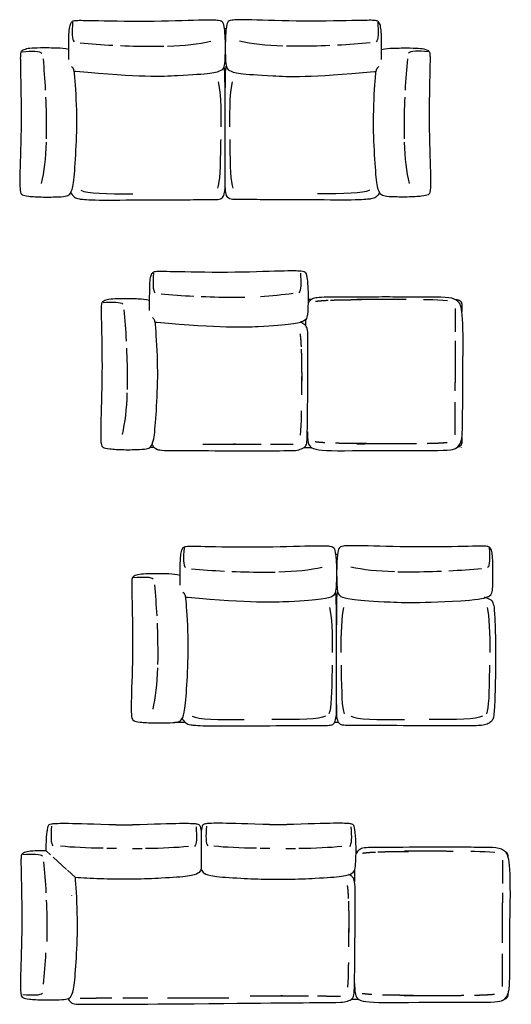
# Model space of a CAD drawing. Header units: millimetres. Extents: x -175 to 550, y -219 to 1321.
# Tile 10 of 11: x -175 to 157, y 656 to 1321. Entities that reach past the tile are written whole.
import ezdxf

# ---------------------------------------------------------------- set-up
doc = ezdxf.new("R2010")
doc.units = ezdxf.units.MM
doc.layers.get('0').update_dxf_attribs({"true_color": 0x000000})

msp = doc.modelspace()

# ---------------------------------------------------------------- linework, layer by layer
at = {"linetype": 'Continuous'}
for p, q in [((-36.58, 1315.34), (-35.21, 1315.34)), ((100.83, 1131.87), (98.18, 1131.92)), ((104.37, 1131.78), (100.83, 1131.87)), ((107.81, 1131.66), (104.37, 1131.78)), ((111.12, 1131.49), (107.81, 1131.66)), ((114.29, 1131.26), (111.12, 1131.49)), ((119.78, 1122.23), (119.79, 1126.02)), ((119.73, 1114.63), (119.75, 1118.43)), ((119.75, 1118.43), (119.78, 1122.23)), ((15.8, 1116.34), (15.1, 1116.68)), ((119.72, 1110.82), (119.73, 1114.63)), ((119.72, 1110.35), (119.72, 1110.82)), ((15.86, 1076.44), (15.87, 1080)), ((15.83, 1068.94), (15.85, 1072.69)), ((15.85, 1072.69), (15.86, 1076.44)), ((15.82, 1067.61), (15.83, 1068.94)), ((15.56, 1050.47), (15.65, 1054.09)), ((15.65, 1054.09), (15.7, 1056.8)), ((15.27, 1043.57), (15.44, 1046.95)), ((15.44, 1046.95), (15.56, 1050.47)), ((15.04, 1040.32), (15.27, 1043.57)), ((17.45, 1032.05), (22.32, 1032.05)), ((38.68, 959.83), (40.05, 959.83)), ((38.04, 846.29), (40.69, 846.29)), ((53.58, 759), (52.51, 759)), ((132.72, 758.84), (130.07, 758.89)), ((136.25, 758.75), (132.72, 758.84)), ((139.69, 758.62), (136.25, 758.75)), ((143, 758.45), (139.69, 758.62)), ((146.18, 758.22), (143, 758.45)), ((151.66, 749.19), (151.67, 752.98)), ((151.64, 745.39), (151.66, 749.19)), ((151.6, 737.79), (151.62, 741.59)), ((151.62, 741.59), (151.64, 745.39)), ((151.6, 737.31), (151.6, 737.79)), ((47.75, 703.4), (47.75, 706.97)), ((47.72, 695.9), (47.74, 699.65)), ((47.74, 699.65), (47.75, 703.4)), ((47.71, 694.57), (47.72, 695.9)), ((47.44, 677.43), (47.53, 681.05)), ((47.53, 681.05), (47.58, 683.77)), ((47.16, 670.53), (47.32, 673.92)), ((47.32, 673.92), (47.44, 677.43)), ((46.93, 667.28), (47.16, 670.53)), ((49.33, 659.01), (54.2, 659.01)), ((152.86, 659.22), (153.08, 659.28))]:
    msp.add_line(p, q, dxfattribs=at)
for points in [[(119.54, 1132.08), (119.83, 1132.07), (119.94, 1132.07), (120.05, 1132.06), (120.17, 1132.05), (120.29, 1132.05), (120.41, 1132.04), (120.53, 1132.03), (120.65, 1132.01), (120.78, 1132), (120.9, 1131.98), (121.03, 1131.96), (121.15, 1131.93), (121.28, 1131.91), (121.4, 1131.87), (121.53, 1131.84), (121.53, 1131.84), (121.65, 1131.8), (121.78, 1131.76), (121.9, 1131.72), (122.02, 1131.67), (122.14, 1131.62), (122.25, 1131.56), (122.37, 1131.5), (122.48, 1131.44), (122.59, 1131.37), (122.69, 1131.29), (122.79, 1131.22), (122.89, 1131.13), (122.98, 1131.05)], [(18.35, 1118.38), (18.35, 1114.58)], [(124.01, 1038.78), (124.01, 1038.72), (124.01, 1038.57), (124.01, 1038.43), (124.01, 1038.3), (124.01, 1038.17), (124.01, 1038.05), (124.01, 1038.05), (124.01, 1037.94), (124.01, 1037.84), (124.01, 1037.74), (124.01, 1037.64), (124.01, 1037.55), (124.01, 1037.46), (124.01, 1037.38), (124.01, 1037.29), (124.01, 1037.21), (124.01, 1037.12), (124.01, 1037.04), (124.01, 1036.95), (124.01, 1036.86), (124.01, 1036.77), (124.01, 1036.67), (124, 1036.57), (124, 1036.47), (124, 1036.36), (124, 1036.25), (124, 1036.14), (123.99, 1036.03), (123.99, 1035.91), (123.98, 1035.79), (123.97, 1035.67), (123.96, 1035.55), (123.94, 1035.43), (123.93, 1035.31), (123.91, 1035.18), (123.89, 1035.06), (123.86, 1034.93), (123.84, 1034.81), (123.8, 1034.68), (123.77, 1034.55), (123.77, 1034.55), (123.73, 1034.43), (123.69, 1034.31), (123.65, 1034.19), (123.6, 1034.06), (123.55, 1033.95), (123.49, 1033.83), (123.43, 1033.72), (123.37, 1033.61), (123.3, 1033.5), (123.22, 1033.4), (123.15, 1033.3), (123.06, 1033.2), (122.98, 1033.11), (122.89, 1033.02), (122.79, 1032.94), (122.69, 1032.86), (122.59, 1032.79), (122.48, 1032.72), (122.37, 1032.66), (122.25, 1032.6), (122.14, 1032.54), (122.02, 1032.49), (120.47, 1031.86)], [(-52.15, 772.45), (-52.15, 747.35)], [(-156.81, 759.36), (-153.88, 756.68)], [(-152.2, 755.14), (-143.15, 746.84)], [(-142.47, 746.22), (-137.12, 741.32)], [(51.57, 746.3), (51.57, 738.41)], [(153.08, 659.28), (153.2, 659.32), (153.32, 659.37), (153.45, 659.42), (153.56, 659.47), (153.68, 659.53), (153.79, 659.59), (153.9, 659.65), (154.01, 659.72), (154.12, 659.79), (154.22, 659.87), (154.31, 659.95), (154.4, 660.04), (154.49, 660.13), (154.57, 660.22), (154.65, 660.32), (154.72, 660.43), (154.79, 660.54), (154.85, 660.65), (154.91, 660.76), (154.97, 660.88), (155.02, 660.99), (155.07, 661.11), (155.12, 661.24), (155.16, 661.36), (155.19, 661.48), (155.2, 661.48), (155.23, 661.61), (155.26, 661.73), (155.29, 661.86), (155.31, 661.99), (155.33, 662.11), (155.35, 662.23), (155.37, 662.36), (155.54, 663.95)]]:
    msp.add_lwpolyline(points, dxfattribs=at)
msp.add_arc((152.34, 755.84), 2.95, 350.66654, 64.7403, dxfattribs=at)
for points, degree, knots in [([(-141.57, 1294.4), (-141.56, 1308.44), (-141.46, 1314.64), (-140.31, 1318.98), (-139.06, 1320.4), (-137.51, 1320.87), (-130.71, 1320.88), (-88.6, 1319.89), (-49.01, 1321.39), (-39.22, 1321.04), (-37.5, 1319.97), (-36.49, 1316.14), (-35.81, 1305.76), (-36.07, 1293.81), (-36.56, 1289.16), (-38.1, 1286.9), (-43.83, 1284.83), (-64.55, 1283.39), (-92.77, 1282.15), (-136.68, 1286.18), (-137.08, 1286.22), (-137.49, 1286.26), (-137.9, 1286.29)], 3, [0, 0, 0, 0, 266.203244, 399.304867, 532.406489, 665.508111, 798.609733, 931.711355, 1064.812978, 1197.9146, 1331.016222, 1464.117844, 1597.219466, 1730.321089, 1863.422711, 1996.524333, 2129.625955, 2262.727577, 2395.8292, 2395.8292, 2395.8292, 2397.05811, 2397.05811, 2397.05811, 2397.05811]), ([(69.78, 1294.4), (69.77, 1308.44), (69.67, 1314.64), (68.52, 1318.98), (67.27, 1320.4), (65.73, 1320.87), (58.92, 1320.88), (16.81, 1319.89), (-22.78, 1321.39), (-32.57, 1321.04), (-34.29, 1319.97), (-35.3, 1316.14), (-35.98, 1305.76), (-35.72, 1293.81), (-35.23, 1289.16), (-33.69, 1286.9), (-27.95, 1284.83), (-7.24, 1283.39), (20.99, 1282.15), (64.89, 1286.18), (65.3, 1286.22), (65.7, 1286.26), (66.11, 1286.29)], 3, [0, 0, 0, 0, 266.203244, 399.304867, 532.406489, 665.508111, 798.609733, 931.711355, 1064.812978, 1197.9146, 1331.016222, 1464.117844, 1597.219466, 1730.321089, 1863.422711, 1996.524333, 2129.625955, 2262.727577, 2395.8292, 2395.8292, 2395.8292, 2397.05811, 2397.05811, 2397.05811, 2397.05811]), ([(-141.56, 1301.08), (-144.61, 1301.79), (-148.55, 1302.16), (-161.88, 1302.16), (-168.07, 1302.06), (-172.42, 1300.96), (-173.84, 1299.77), (-174.31, 1298.29), (-174.32, 1291.8), (-173.33, 1251.62), (-174.82, 1213.83), (-174.48, 1204.49), (-173.41, 1202.84), (-169.58, 1201.88), (-159.2, 1201.23), (-147.25, 1201.48), (-142.6, 1201.95), (-140.34, 1203.42), (-138.27, 1208.89), (-136.83, 1228.66), (-135.58, 1255.6), (-137.66, 1287.07), (-137.97, 1288.06), (-139.68, 1289.64)], 3, [20.210341, 20.210341, 20.210341, 20.210341, 133.101622, 266.203244, 399.304867, 532.406489, 665.508111, 798.609733, 931.711355, 1064.812978, 1197.9146, 1331.016222, 1464.117844, 1597.219466, 1730.321089, 1863.422711, 1996.524333, 2129.625955, 2262.727577, 2395.8292, 2528.930822, 2662.032444, 2795.134066, 2795.134066, 2795.134066, 2795.134066]), ([(-106.69, 1303.76), (-98.7, 1303.43), (-88.42, 1303.21), (-79.35, 1303.33), (-77.31, 1303.38)], 3, [197.188766, 197.188766, 197.188766, 197.188766, 367.209493, 418.458872, 418.458872, 418.458872, 418.458872]), ([(34.9, 1303.76), (26.91, 1303.43), (16.64, 1303.21), (7.56, 1303.33), (5.52, 1303.38)], 3, [197.188766, 197.188766, 197.188766, 197.188766, 367.209493, 418.458872, 418.458872, 418.458872, 418.458872]), ([(69.77, 1301.08), (72.83, 1301.79), (76.76, 1302.16), (90.09, 1302.16), (96.28, 1302.06), (100.63, 1300.96), (102.05, 1299.77), (102.52, 1298.29), (102.53, 1291.8), (101.54, 1251.62), (103.04, 1213.83), (102.69, 1204.49), (101.62, 1202.84), (97.79, 1201.88), (87.41, 1201.23), (75.46, 1201.48), (70.81, 1201.95), (68.55, 1203.42), (66.48, 1208.89), (65.04, 1228.66), (63.8, 1255.6), (65.87, 1287.07), (66.18, 1288.06), (67.89, 1289.64)], 3, [20.210341, 20.210341, 20.210341, 20.210341, 133.101622, 266.203244, 399.304867, 532.406489, 665.508111, 798.609733, 931.711355, 1064.812978, 1197.9146, 1331.016222, 1464.117844, 1597.219466, 1730.321089, 1863.422711, 1996.524333, 2129.625955, 2262.727577, 2395.8292, 2528.930822, 2662.032444, 2795.134066, 2795.134066, 2795.134066, 2795.134066]), ([(-140.15, 1204.45), (-139.67, 1203.13), (-137.47, 1200.82), (-135.18, 1200.22), (-128.1, 1199.19), (-94.99, 1199.47), (-57.17, 1199.54), (-46.56, 1199.81), (-39.17, 1199.37), (-37.05, 1201.62), (-35.86, 1205.63), (-36.03, 1211.31), (-35.8, 1221.55), (-35.99, 1282.61), (-36.09, 1287.16), (-36.61, 1289.52), (-36.67, 1289.78)], 3, [11.989321, 11.989321, 11.989321, 11.989321, 94.494417, 188.988834, 283.483252, 377.977669, 472.472086, 566.966503, 755.955337, 850.449755, 974.989692, 1110.084738, 1245.179784, 1380.27483, 1515.369876, 1532.436328, 1532.436328, 1532.436328, 1532.436328]), ([(68.37, 1204.45), (67.88, 1203.13), (65.68, 1200.82), (63.39, 1200.22), (56.31, 1199.19), (23.2, 1199.47), (-14.62, 1199.54), (-25.23, 1199.81), (-32.62, 1199.37), (-34.74, 1201.62), (-35.93, 1205.63), (-35.76, 1211.31), (-35.99, 1221.55), (-35.79, 1282.61), (-35.69, 1287.16), (-35.18, 1289.52), (-35.12, 1289.78)], 3, [11.989321, 11.989321, 11.989321, 11.989321, 94.494417, 188.988834, 283.483252, 377.977669, 472.472086, 566.966503, 755.955337, 850.449755, 974.989692, 1110.084738, 1245.179784, 1380.27483, 1515.369876, 1532.436328, 1532.436328, 1532.436328, 1532.436328]), ([(-157.2, 1268.88), (-156.87, 1261.25), (-156.65, 1251.44), (-156.77, 1242.78), (-156.82, 1240.83)], 3, [197.188766, 197.188766, 197.188766, 197.188766, 367.209493, 418.458872, 418.458872, 418.458872, 418.458872]), ([(85.41, 1268.88), (85.08, 1261.25), (84.86, 1251.44), (84.98, 1242.78), (85.03, 1240.83)], 3, [197.188766, 197.188766, 197.188766, 197.188766, 367.209493, 418.458872, 418.458872, 418.458872, 418.458872]), ([(-38.94, 1240.3), (-38.96, 1239.48), (-39.26, 1221.74), (-39.42, 1211.57), (-41.11, 1207.39)], 3, [329.137459, 329.137459, 329.137459, 329.137459, 345.660777, 691.321553, 691.321553, 691.321553, 691.321553]), ([(-32.85, 1240.3), (-32.83, 1239.48), (-32.53, 1221.74), (-32.37, 1211.57), (-30.68, 1207.39)], 3, [329.137459, 329.137459, 329.137459, 329.137459, 345.660777, 691.321553, 691.321553, 691.321553, 691.321553]), ([(-86.94, 1124.78), (-86.94, 1138.82), (-86.84, 1145.02), (-85.68, 1149.36), (-84.44, 1150.78), (-82.89, 1151.25), (-76.08, 1151.26), (-33.98, 1150.27), (5.62, 1151.77), (16.84, 1151.6), (18.57, 1150.53), (19.58, 1146.7), (20.26, 1136.32), (19.99, 1124.37), (19.51, 1119.72), (17.97, 1117.46), (10.79, 1115.21), (-9.93, 1113.78), (-38.15, 1112.53), (-82.05, 1116.56), (-82.46, 1116.6), (-82.86, 1116.64), (-83.27, 1116.67)], 3, [0, 0, 0, 0, 266.203244, 399.304867, 532.406489, 665.508111, 798.609733, 931.711355, 1064.812978, 1197.9146, 1331.016222, 1464.117844, 1597.219466, 1730.321089, 1863.422711, 1996.524333, 2129.625955, 2262.727577, 2395.8292, 2395.8292, 2395.8292, 2397.05811, 2397.05811, 2397.05811, 2397.05811]), ([(-86.93, 1131.46), (-89.99, 1132.18), (-93.92, 1132.54), (-107.25, 1132.54), (-113.45, 1132.44), (-117.79, 1131.34), (-119.21, 1130.15), (-119.68, 1128.67), (-119.69, 1122.18), (-118.7, 1082), (-120.2, 1043.05), (-119.85, 1033.7), (-118.78, 1032.06), (-114.95, 1031.09), (-104.57, 1030.45), (-92.62, 1030.7), (-87.97, 1031.16), (-85.71, 1032.63), (-83.64, 1038.11), (-82.2, 1059.04), (-80.96, 1085.98), (-83.03, 1117.46), (-83.35, 1118.44), (-85.05, 1120.02)], 3, [20.210341, 20.210341, 20.210341, 20.210341, 133.101622, 266.203244, 399.304867, 532.406489, 665.508111, 798.609733, 931.711355, 1064.812978, 1197.9146, 1331.016222, 1464.117844, 1597.219466, 1730.321089, 1863.422711, 1996.524333, 2129.625955, 2262.727577, 2395.8292, 2528.930822, 2662.032444, 2795.134066, 2795.134066, 2795.134066, 2795.134066]), ([(-52.06, 1134.14), (-44.08, 1133.81), (-33.8, 1133.59), (-24.72, 1133.71), (-22.68, 1133.76)], 3, [197.188766, 197.188766, 197.188766, 197.188766, 367.209493, 418.458872, 418.458872, 418.458872, 418.458872]), ([(19.61, 1042.61), (19.65, 1041.77), (19.69, 1040.92), (19.73, 1040.08), (19.83, 1037.79), (20.72, 1029.46), (24.21, 1029.63), (67.29, 1030.1), (91.19, 1030.09), (113.82, 1029.91), (120.78, 1030.61), (124.4, 1037.08), (124.59, 1043.57), (124.62, 1083.22), (125.51, 1124.46), (121.42, 1133.89), (113.5, 1133.65), (100.57, 1133.65), (71.12, 1133.83), (36.09, 1133.35), (27.41, 1134.26), (23.41, 1132.64), (21.85, 1132.14), (20.09, 1130.05)], 3, [-14.402699, -14.402699, -14.402699, -14.402699, -14.185341, -14.185341, -14.185341, -13.597039, -4.695297, -4.695297, -3.695297, 4.304703, 51.832782, 97.360862, 161.221173, 161.221173, 161.221173, 225.081484, 318.137643, 326.137643, 327.137643, 327.137643, 336.039385, 336.039385, 336.378819, 336.378819, 336.378819, 336.378819]), ([(123.83, 1134.29), (123.83, 1134.29), (123.83, 1134.29), (123.83, 1134.29), (123.83, 1134.29)], 2, [22, 22, 22, 23, 23, 23.917996, 23.917996, 23.917996]), ([(122.98, 1131.05), (123.02, 1131), (123.06, 1130.96), (123.11, 1130.91), (123.15, 1130.86), (123.18, 1130.81), (123.22, 1130.76), (123.26, 1130.71), (123.3, 1130.66), (123.33, 1130.6), (123.37, 1130.55), (123.4, 1130.5), (123.43, 1130.44), (123.46, 1130.38), (123.49, 1130.33), (123.52, 1130.27), (123.55, 1130.21), (123.57, 1130.15), (123.6, 1130.09), (123.62, 1130.03), (123.65, 1129.97), (123.67, 1129.91), (123.69, 1129.85), (123.71, 1129.79), (123.73, 1129.73), (123.75, 1129.66), (123.77, 1129.6), (123.79, 1129.54), (123.8, 1129.48), (123.82, 1129.41), (123.84, 1129.35), (123.85, 1129.29), (123.86, 1129.23), (123.88, 1129.16), (123.89, 1129.1), (123.9, 1129.04), (123.91, 1128.98), (123.92, 1128.91), (123.93, 1128.85), (123.94, 1128.79), (123.94, 1128.73), (123.95, 1128.67), (123.96, 1128.6), (123.96, 1128.54), (123.97, 1128.48), (123.97, 1128.42), (123.98, 1128.36), (123.98, 1128.3), (123.99, 1128.25), (123.99, 1128.19), (123.99, 1128.13), (123.99, 1128.07), (124, 1128.02), (124, 1127.96), (124, 1127.9), (124, 1127.85), (124, 1127.8), (124, 1127.74), (124, 1127.69), (124, 1127.64), (124, 1127.59), (124, 1127.54), (124.01, 1127.49), (124.01, 1127.44), (124.01, 1127.39), (124.01, 1127.34), (124.01, 1127.3), (124.01, 1127.25), (124.01, 1127.21), (124.01, 1127.16), (124.01, 1127.12), (124.01, 1127.08), (124.01, 1127.04), (124.01, 1126.99), (124.01, 1126.95), (124.01, 1126.91), (124.01, 1126.87), (124.01, 1126.82), (124.01, 1126.78), (124.01, 1126.74), (124.01, 1126.69), (124.01, 1126.65), (124.01, 1126.61), (124.01, 1126.56), (124.01, 1126.51), (124.01, 1126.47), (124.01, 1126.42), (124.01, 1126.37), (124.01, 1126.32), (124.01, 1126.27), (124.01, 1126.21), (124.01, 1126.16), (124.01, 1126.1), (124.01, 1126.04), (124.01, 1125.99), (124.01, 1125.92), (124.01, 1125.86), (124.01, 1125.8), (124.01, 1125.73), (124.01, 1125.66), (124.01, 1125.59), (124.01, 1125.52), (124.01, 1125.44), (124.01, 1125.36), (124.01, 1125.29), (124.01, 1125.21), (124.01, 1125.13), (124.01, 1125.04), (124.01, 1124.96), (124.01, 1124.87), (124.01, 1124.78), (124.01, 1124.69), (124.01, 1124.6), (124.01, 1124.51), (124.01, 1124.41), (124.01, 1124.32), (124.01, 1124.22), (124.01, 1124.13), (124.01, 1124.04)], 2, [488, 488, 488, 489.032843, 489.032843, 490.065686, 490.065686, 491.098529, 491.098529, 492.131372, 492.131372, 493.164216, 493.164216, 494.197059, 494.197059, 495.229902, 495.229902, 496.262745, 496.262745, 497.295588, 497.295588, 498.328431, 498.328431, 499.361274, 499.361274, 500.394117, 500.394117, 502.459804, 502.459804, 503.492647, 503.492647, 504.52549, 504.52549, 505.558333, 505.558333, 506.591176, 506.591176, 507.624019, 507.624019, 508.656862, 508.656862, 509.689706, 509.689706, 510.722549, 510.722549, 511.755392, 511.755392, 512.788235, 512.788235, 513.821078, 513.821078, 514.853921, 514.853921, 515.886764, 515.886764, 516.919607, 516.919607, 517.952451, 517.952451, 518.985294, 518.985294, 520.018137, 520.018137, 521.05098, 521.05098, 522.083823, 522.083823, 523.116666, 523.116666, 524.149509, 524.149509, 525.182352, 525.182352, 526.215196, 526.215196, 527.248039, 527.248039, 528.280882, 528.280882, 529.313725, 529.313725, 530.346568, 530.346568, 531.379411, 531.379411, 532.412254, 532.412254, 533.445097, 533.445097, 534.47794, 534.47794, 535.510784, 535.510784, 537.57647, 537.57647, 538.609313, 538.609313, 539.642156, 539.642156, 540.674999, 540.674999, 541.707842, 541.707842, 542.740685, 542.740685, 543.773529, 543.773529, 544.806372, 544.806372, 545.839215, 545.839215, 546.872058, 546.872058, 547.904901, 547.904901, 548.937744, 548.937744, 549.970587, 549.970587, 550.895551, 550.895551, 550.895551]), ([(124, 1119.19), (123.99, 1119.19), (123.98, 1119.19), (123.98, 1119.19), (123.97, 1119.19), (123.96, 1119.19), (123.96, 1119.19)], 2, [0, 0, 0, 5.774212, 5.774212, 9.623687, 9.623687, 11.548424, 11.548424, 11.548424]), ([(10.15, 1030.01), (12.06, 1030.06), (15.07, 1030.76), (17.64, 1031.87), (19.36, 1034.24), (19.71, 1039.99), (20.13, 1106.25), (20.17, 1111.68), (18.73, 1114.25), (17.62, 1115.32), (17.15, 1115.68), (15.8, 1116.34)], 3, [490.378868, 490.378868, 490.378868, 490.378868, 535.906947, 581.435026, 602.092344, 626.963105, 626.963105, 646.864848, 655.116698, 655.116698, 659.704267, 659.704267, 659.704267, 659.704267]), ([(17.83, 1115.44), (17.83, 1115.44), (17.83, 1115.44), (17.83, 1115.44), (17.83, 1115.44)], 2, [-971.25502, -971.25502, -971.25502, -970.510041, -970.510041, -969.765061, -969.765061, -969.765061]), ([(17.91, 1115.34), (17.91, 1115.34), (17.91, 1115.34), (17.91, 1115.34), (17.91, 1115.34)], 2, [22, 22, 22, 23, 23, 23.917996, 23.917996, 23.917996]), ([(-102.57, 1099.26), (-102.24, 1091.64), (-102.02, 1081.83), (-102.14, 1073.16), (-102.19, 1071.22)], 3, [197.188766, 197.188766, 197.188766, 197.188766, 367.209493, 418.458872, 418.458872, 418.458872, 418.458872]), ([(119.48, 1070.26), (119.48, 1070.68), (119.48, 1071.11), (119.47, 1073.02), (119.47, 1074.93), (119.58, 1075.77), (119.68, 1076.61), (119.68, 1080.38), (119.68, 1084.15), (119.68, 1086.06), (119.68, 1087.98), (119.68, 1089.89), (119.68, 1091.8), (119.68, 1093.71), (119.68, 1095.62), (119.69, 1097.53), (119.69, 1099.43), (119.69, 1101.33), (119.69, 1103.23), (119.7, 1103.65), (119.7, 1104.06)], 2, [273.773573, 273.773573, 273.773573, 275.49073, 275.49073, 283.16259, 283.16259, 290.834449, 290.834449, 306.695447, 306.695447, 314.367306, 314.367306, 322.039166, 322.039166, 329.711025, 329.711025, 337.382885, 337.382885, 345.054744, 345.054744, 346.721647, 346.721647, 346.721647]), ([(-83.88, 1032.08), (-84.04, 1032.08), (-84.19, 1032.08), (-84.56, 1032.08), (-84.92, 1032.08), (-85.21, 1032.08), (-85.5, 1032.08), (-85.73, 1032.08), (-85.96, 1032.08), (-86.14, 1032.08), (-86.32, 1032.08), (-86.47, 1032.08), (-86.62, 1032.08), (-86.7, 1032.08), (-86.79, 1032.08)], 2, [859.645611, 859.645611, 859.645611, 860, 860, 861, 861, 862, 862, 863, 863, 864, 864, 865, 865, 865.694681, 865.694681, 865.694681]), ([(-85.33, 1034.06), (-85.31, 1034.03), (-84.27, 1032.18), (-82.36, 1030.58), (-77.33, 1029.83), (-59.46, 1029.95), (-45.4, 1029.95), (-23.3, 1029.68), (-6.74, 1029.79), (10.15, 1030.01)], 3, [388.996339, 388.996339, 388.996339, 388.996339, 389.819315, 435.347394, 480.875473, 480.875473, 485.62717, 485.62717, 490.378868, 490.378868, 490.378868, 490.378868]), ([(-50.94, 1034.33), (-40.95, 1034.33), (-30.97, 1034.33), (-29.1, 1034.33), (-27.23, 1034.33), (-25.35, 1034.33), (-23.48, 1034.33), (-21.61, 1034.33), (-19.74, 1034.33), (-17.87, 1034.33), (-16.01, 1034.32), (-14.14, 1034.32), (-12.28, 1034.32), (-11.88, 1034.32), (-11.47, 1034.32)], 2, [305.913195, 305.913195, 305.913195, 306.695447, 306.695447, 314.367306, 314.367306, 322.039166, 322.039166, 329.711025, 329.711025, 337.382885, 337.382885, 345.054744, 345.054744, 346.721647, 346.721647, 346.721647]), ([(59.51, 1034.65), (57.72, 1034.66), (55.92, 1034.67), (54.1, 1034.68), (52.27, 1034.7), (50.45, 1034.72), (48.63, 1034.74), (46.82, 1034.76), (45, 1034.79), (43.21, 1034.82), (41.41, 1034.86), (39.97, 1034.89), (38.53, 1034.93)], 2, [76.117011, 76.117011, 76.117011, 83.636637, 83.636637, 91.308496, 91.308496, 98.980356, 98.980356, 106.652215, 106.652215, 114.324075, 114.324075, 120.583516, 120.583516, 120.583516]), ([(123.8, 1032.16), (123.8, 1032.16), (123.8, 1032.17), (123.8, 1032.17), (123.8, 1032.17)], 2, [22, 22, 22, 23, 23, 23.917996, 23.917996, 23.917996]), ([(123.89, 1032.25), (123.89, 1032.25), (123.89, 1032.25), (123.89, 1032.25), (123.89, 1032.25)], 2, [-971.25502, -971.25502, -971.25502, -970.510041, -970.510041, -969.765061, -969.765061, -969.765061]), ([(-85.35, 1031.06), (-85.35, 1031.06), (-85.35, 1031.06), (-85.35, 1031.06), (-85.35, 1031.06)], 2, [22, 22, 22, 23, 23, 23.917996, 23.917996, 23.917996]), ([(-85.27, 1030.98), (-85.27, 1030.98), (-85.27, 1030.98), (-85.27, 1030.98), (-85.27, 1030.98)], 2, [-971.25502, -971.25502, -971.25502, -970.510041, -970.510041, -969.765061, -969.765061, -969.765061]), ([(18.01, 1029.47), (18.01, 1029.47), (18.01, 1029.47), (18.01, 1029.47), (18.01, 1029.47)], 2, [22, 22, 22, 23, 23, 23.917996, 23.917996, 23.917996]), ([(-66.31, 938.9), (-66.3, 952.94), (-66.2, 959.13), (-65.05, 963.48), (-63.8, 964.9), (-62.25, 965.36), (-55.45, 965.38), (-13.34, 964.38), (26.25, 965.88), (36.04, 965.54), (37.76, 964.46), (38.77, 960.63), (39.45, 950.26), (39.19, 938.31), (38.7, 933.65), (37.16, 931.4), (31.42, 929.32), (10.71, 927.89), (-17.52, 926.64), (-61.42, 930.68), (-61.83, 930.71), (-62.23, 930.75), (-62.64, 930.79)], 3, [0, 0, 0, 0, 266.203244, 399.304867, 532.406489, 665.508111, 798.609733, 931.711355, 1064.812978, 1197.9146, 1331.016222, 1464.117844, 1597.219466, 1730.321089, 1863.422711, 1996.524333, 2129.625955, 2262.727577, 2395.8292, 2395.8292, 2395.8292, 2397.05811, 2397.05811, 2397.05811, 2397.05811]), ([(145.04, 938.9), (145.03, 952.94), (144.93, 959.13), (143.78, 963.48), (142.53, 964.9), (140.98, 965.36), (134.18, 965.38), (92.07, 964.38), (52.48, 965.88), (42.69, 965.54), (40.97, 964.46), (39.96, 960.63), (39.28, 950.26), (39.54, 938.31), (40.03, 933.65), (41.57, 931.4), (47.3, 929.32), (68.02, 927.89), (96.25, 926.64), (129.18, 928.86)], 3, [22.280178, 22.280178, 22.280178, 22.280178, 288.483423, 421.585045, 554.686667, 687.788289, 820.889911, 953.991534, 1087.093156, 1220.194778, 1353.2964, 1486.398022, 1619.499645, 1752.601267, 1885.702889, 2018.804511, 2151.906133, 2285.007756, 2419.338288, 2419.338288, 2419.338288, 2419.338288]), ([(-66.3, 945.58), (-69.35, 946.29), (-73.29, 946.66), (-86.62, 946.65), (-92.81, 946.56), (-97.16, 945.46), (-98.58, 944.27), (-99.05, 942.79), (-99.06, 936.3), (-98.07, 896.11), (-99.57, 858.33), (-99.22, 848.98), (-98.15, 847.34), (-94.32, 846.37), (-83.94, 845.73), (-71.99, 845.98), (-67.34, 846.44), (-65.08, 847.91), (-63.01, 853.39), (-61.57, 873.16), (-60.33, 900.09), (-62.4, 931.57), (-62.71, 932.56), (-64.42, 934.13)], 3, [20.210341, 20.210341, 20.210341, 20.210341, 133.101622, 266.203244, 399.304867, 532.406489, 665.508111, 798.609733, 931.711355, 1064.812978, 1197.9146, 1331.016222, 1464.117844, 1597.219466, 1730.321089, 1863.422711, 1996.524333, 2129.625955, 2262.727577, 2395.8292, 2528.930822, 2662.032444, 2795.134066, 2795.134066, 2795.134066, 2795.134066]), ([(-31.43, 948.26), (-23.44, 947.92), (-13.16, 947.7), (-4.09, 947.83), (-2.05, 947.87)], 3, [197.188766, 197.188766, 197.188766, 197.188766, 367.209493, 418.458872, 418.458872, 418.458872, 418.458872]), ([(110.16, 948.26), (102.17, 947.92), (91.89, 947.7), (82.82, 947.83), (80.78, 947.87)], 3, [197.188766, 197.188766, 197.188766, 197.188766, 367.209493, 418.458872, 418.458872, 418.458872, 418.458872]), ([(-64.9, 848.95), (-64.41, 847.62), (-62.21, 845.31), (-59.92, 844.72), (-52.84, 843.69), (-19.73, 843.96), (18.09, 844.03), (28.7, 844.3), (36.09, 843.87), (38.21, 846.12), (39.4, 850.13), (39.23, 855.8), (39.46, 866.05), (39.26, 927.1), (39.17, 931.65), (38.65, 934.02), (38.59, 934.28)], 3, [11.989321, 11.989321, 11.989321, 11.989321, 94.494417, 188.988834, 283.483252, 377.977669, 472.472086, 566.966503, 755.955337, 850.449755, 974.989692, 1110.084738, 1245.179784, 1380.27483, 1515.369876, 1532.436328, 1532.436328, 1532.436328, 1532.436328]), ([(139.07, 931.02), (142.71, 929.96), (144.4, 928.46), (145.57, 925.85), (146.32, 919.06), (146.87, 896.25), (146.58, 864.62), (145.55, 850.08), (145.29, 848.86), (143.57, 846.33), (141.45, 845.05), (137.65, 844.05), (134.33, 843.97), (130.14, 843.95), (123.01, 843.77), (98.46, 843.96), (60.64, 844.03), (50.03, 844.3), (42.64, 843.87), (40.52, 846.12), (39.33, 850.13), (39.5, 855.8), (39.27, 866.05), (39.46, 927.1), (39.56, 931.65), (40.08, 934.02), (40.14, 934.28)], 3, [0, 0, 0, 0, 9.493608, 18.987215, 28.480823, 37.97443, 47.468038, 56.961646, 66.455253, 75.948861, 85.442469, 94.936076, 102.821605, 102.821605, 117.302959, 211.797376, 306.291794, 400.786211, 589.775046, 684.269463, 808.809401, 943.904447, 1078.999494, 1214.09454, 1349.189586, 1366.256039, 1366.256039, 1366.256039, 1366.256039]), ([(-81.94, 913.37), (-81.61, 905.75), (-81.39, 895.94), (-81.51, 887.28), (-81.56, 885.33)], 3, [197.188766, 197.188766, 197.188766, 197.188766, 367.209493, 418.458872, 418.458872, 418.458872, 418.458872]), ([(36.32, 884.8), (36.3, 883.98), (36, 866.23), (35.84, 856.07), (34.15, 851.89)], 3, [329.137459, 329.137459, 329.137459, 329.137459, 345.660777, 691.321553, 691.321553, 691.321553, 691.321553]), ([(42.41, 884.8), (42.43, 883.98), (42.73, 866.23), (42.89, 856.07), (44.58, 851.89)], 3, [329.137459, 329.137459, 329.137459, 329.137459, 345.660777, 691.321553, 691.321553, 691.321553, 691.321553]), ([(142.7, 884.8), (142.69, 883.98), (142.39, 866.23), (142.23, 856.07), (140.54, 851.89)], 3, [329.137459, 329.137459, 329.137459, 329.137459, 345.660777, 691.321553, 691.321553, 691.321553, 691.321553]), ([(-156.81, 759.36), (-156.81, 760.43), (-156.78, 765.28), (-156.28, 773.13), (-155.28, 776.92), (-153.58, 777.98), (-143.95, 778.33), (-114.59, 777.21)], 3, [2184.097289, 2184.097289, 2184.097289, 2184.097289, 2222.558021, 2355.659643, 2488.761265, 2621.862887, 2922.901647, 2922.901647, 2922.901647, 2922.901647]), ([(-93.73, 777.21), (-64.36, 778.33), (-54.73, 777.98), (-53.06, 776.94), (-52.41, 774.54), (-52.15, 772.45)], 3, [2923.901647, 2923.901647, 2923.901647, 2923.901647, 3224.940407, 3358.04203, 3483.21031, 3483.21031, 3483.21031, 3483.21031]), ([(-10.56, 777.21), (-39.93, 778.33), (-49.56, 777.98), (-51.23, 776.94), (-51.88, 774.54), (-52.15, 772.45)], 3, [2923.901647, 2923.901647, 2923.901647, 2923.901647, 3224.940407, 3358.04203, 3483.21031, 3483.21031, 3483.21031, 3483.21031]), ([(6.72, 740.22), (12.75, 740.21), (28.67, 740.99), (44.75, 742.11), (50.4, 744.17), (51.91, 746.4), (52.39, 751.01), (52.65, 762.85), (51.98, 773.13), (50.99, 776.92), (49.29, 777.98), (39.66, 778.33), (10.29, 777.21)], 3, [1462.450824, 1462.450824, 1462.450824, 1462.450824, 1557.04991, 1690.151532, 1823.253154, 1956.354776, 2089.456399, 2222.558021, 2355.659643, 2488.761265, 2621.862887, 2922.901647, 2922.901647, 2922.901647, 2922.901647]), ([(-156.81, 759.36), (-157.99, 759.36), (-162.89, 759.35), (-167.64, 759.27), (-171.99, 758.17), (-173.41, 756.98), (-173.87, 755.5), (-173.89, 749.01), (-172.89, 708.83), (-174.39, 671.04), (-174.05, 661.7), (-172.97, 660.05), (-169.14, 659.09), (-158.77, 658.44), (-146.81, 658.69), (-142.16, 659.16), (-139.91, 660.63), (-137.83, 666.1), (-136.4, 685.87), (-135.15, 712.81), (-136.63, 735.27), (-137.07, 740.73), (-137.12, 741.32)], 3, [226.125803, 226.125803, 226.125803, 226.125803, 266.203244, 399.304867, 532.406489, 665.508111, 798.609733, 931.711355, 1064.812978, 1197.9146, 1331.016222, 1464.117844, 1597.219466, 1730.321089, 1863.422711, 1996.524333, 2129.625955, 2262.727577, 2395.8292, 2528.930822, 2662.032444, 2680.725741, 2680.725741, 2680.725741, 2680.725741]), ([(51.5, 669.57), (51.53, 668.73), (51.57, 667.88), (51.61, 667.04), (51.72, 664.75), (52.61, 656.42), (56.09, 656.59), (99.18, 657.06), (123.07, 657.05), (145.7, 656.87), (152.66, 657.58), (156.28, 664.04), (156.47, 670.53), (156.51, 710.18), (157.4, 752.53), (153.31, 761.97), (145.38, 761.73), (132.46, 761.72), (103.01, 761.91), (67.97, 761.42), (59.3, 762.33), (55.28, 760.46), (53.86, 759.74), (52.5, 757.53)], 3, [-14.402699, -14.402699, -14.402699, -14.402699, -14.185341, -14.185341, -14.185341, -13.597039, -4.695297, -4.695297, -3.695297, 4.304703, 51.832782, 97.360862, 161.221173, 161.221173, 161.221173, 225.081484, 318.137643, 326.137643, 327.137643, 327.137643, 336.039385, 336.039385, 336.424041, 336.424041, 336.424041, 336.424041]), ([(155.72, 761.25), (155.72, 761.25), (155.72, 761.25), (155.72, 761.25), (155.72, 761.25)], 2, [22, 22, 22, 23, 23, 23.917996, 23.917996, 23.917996]), ([(-154.82, 749.39), (-154.82, 749.39), (-154.82, 749.39), (-154.82, 749.39), (-154.82, 749.39)], 2, [22, 22, 22, 23, 23, 23.917996, 23.917996, 23.917996]), ([(-154.73, 749.48), (-154.73, 749.48), (-154.73, 749.48), (-154.73, 749.48), (-154.73, 749.48)], 2, [971.25502, 971.25502, 971.25502, 972, 972, 972.74498, 972.74498, 972.74498]), ([(-52.15, 747.35), (-52.19, 747.15), (-52.54, 745.77), (-53.63, 744.17), (-59.27, 742.11), (-75.36, 740.99), (-91.27, 740.21), (-97.31, 740.22)], 3, [3870.12267, 3870.12267, 3870.12267, 3870.12267, 3890.448518, 4023.550141, 4156.651763, 4289.753385, 4384.352471, 4384.352471, 4384.352471, 4384.352471]), ([(-52.15, 747.35), (-52.1, 747.15), (-51.75, 745.77), (-50.67, 744.17), (-45.02, 742.11), (-28.94, 740.99), (-13.02, 740.21), (-6.99, 740.22)], 3, [3870.12267, 3870.12267, 3870.12267, 3870.12267, 3890.448518, 4023.550141, 4156.651763, 4289.753385, 4384.352471, 4384.352471, 4384.352471, 4384.352471]), ([(-142.05, 659.49), (-142.02, 659.42), (-140.96, 657.51), (-139.03, 655.9), (-135.9, 655.66), (-133.99, 655.61), (-116.32, 655.61), (-102.26, 655.61), (8.59, 656.64), (25.15, 656.75), (42.04, 656.97), (43.95, 657.02), (46.95, 657.72), (49.52, 658.83), (51.24, 661.2), (51.6, 666.95), (52.02, 733.21), (52.06, 738.64), (50.61, 741.21), (49.5, 742.28), (49.04, 742.64), (47.69, 743.3)], 3, [388.174738, 388.174738, 388.174738, 388.174738, 389.819315, 435.347394, 480.875473, 480.875473, 480.875473, 485.62717, 485.62717, 490.378868, 490.378868, 490.378868, 535.906947, 581.435026, 602.092344, 626.963105, 626.963105, 646.864848, 655.116698, 655.116698, 659.704267, 659.704267, 659.704267, 659.704267]), ([(-111.01, 740.22), (-117.04, 740.21), (-127.05, 740.7), (-134.77, 741.16), (-137.12, 741.32)], 3, [1462.450824, 1462.450824, 1462.450824, 1462.450824, 1557.04991, 1605.534943, 1605.534943, 1605.534943, 1605.534943]), ([(49.71, 742.4), (49.71, 742.4), (49.71, 742.4), (49.71, 742.4), (49.71, 742.4)], 2, [-971.25502, -971.25502, -971.25502, -970.510041, -970.510041, -969.765061, -969.765061, -969.765061]), ([(49.8, 742.31), (49.8, 742.31), (49.8, 742.31), (49.8, 742.31), (49.8, 742.31)], 2, [22, 22, 22, 23, 23, 23.917996, 23.917996, 23.917996]), ([(-156.77, 726.09), (-156.43, 718.46), (-156.21, 708.66), (-156.34, 699.99), (-156.38, 698.04)], 3, [197.188766, 197.188766, 197.188766, 197.188766, 367.209493, 418.458872, 418.458872, 418.458872, 418.458872]), ([(151.36, 697.22), (151.36, 697.65), (151.36, 698.07), (151.36, 699.98), (151.36, 701.89), (151.46, 702.74), (151.57, 703.58), (151.57, 707.35), (151.57, 711.11), (151.57, 713.03), (151.57, 714.94), (151.57, 716.85), (151.57, 718.76), (151.57, 720.67), (151.57, 722.58), (151.57, 724.49), (151.58, 726.39), (151.58, 728.29), (151.58, 730.2), (151.58, 730.61), (151.58, 731.02)], 2, [273.773573, 273.773573, 273.773573, 275.49073, 275.49073, 283.16259, 283.16259, 290.834449, 290.834449, 306.695447, 306.695447, 314.367306, 314.367306, 322.039166, 322.039166, 329.711025, 329.711025, 337.382885, 337.382885, 345.054744, 345.054744, 346.721647, 346.721647, 346.721647]), ([(-104.99, 659.93), (-104.57, 659.93), (-104.15, 659.94), (-102.28, 659.94), (-100.41, 659.94), (-98.54, 659.94), (-96.66, 659.94), (-94.79, 659.93), (-92.92, 659.93), (-91.92, 659.93), (-90.92, 659.93), (-89.54, 659.93), (-88.17, 659.93)], 2, [273.773573, 273.773573, 273.773573, 275.49073, 275.49073, 283.16259, 283.16259, 290.834449, 290.834449, 298.506309, 298.506309, 302.600878, 302.600878, 303.205205, 303.205205, 303.205205]), ([(-19.05, 661.29), (-9.07, 661.29), (0.91, 661.29), (2.79, 661.29), (4.66, 661.29), (6.53, 661.29), (8.41, 661.3), (10.28, 661.29), (12.15, 661.29), (14.01, 661.29), (15.88, 661.29), (17.74, 661.28), (19.61, 661.28), (20.01, 661.28), (20.41, 661.28)], 2, [305.913195, 305.913195, 305.913195, 306.695447, 306.695447, 314.367306, 314.367306, 322.039166, 322.039166, 329.711025, 329.711025, 337.382885, 337.382885, 345.054744, 345.054744, 346.721647, 346.721647, 346.721647]), ([(91.4, 661.61), (89.6, 661.62), (87.81, 661.63), (85.98, 661.64), (84.16, 661.66), (82.33, 661.68), (80.51, 661.7), (78.7, 661.72), (76.89, 661.75), (75.1, 661.79), (73.3, 661.82), (71.86, 661.86), (70.42, 661.89)], 2, [76.117011, 76.117011, 76.117011, 83.636637, 83.636637, 91.308496, 91.308496, 98.980356, 98.980356, 106.652215, 106.652215, 114.324075, 114.324075, 120.583516, 120.583516, 120.583516]), ([(155.68, 659.13), (155.68, 659.13), (155.68, 659.13), (155.68, 659.13), (155.68, 659.13)], 2, [22, 22, 22, 23, 23, 23.917996, 23.917996, 23.917996]), ([(155.78, 659.22), (155.78, 659.22), (155.78, 659.22), (155.78, 659.22), (155.78, 659.22)], 2, [-971.25502, -971.25502, -971.25502, -970.510041, -970.510041, -969.765061, -969.765061, -969.765061]), ([(-142.02, 656.38), (-142.02, 656.38), (-142.02, 656.38), (-142.02, 656.39), (-142.02, 656.39)], 2, [22, 22, 22, 23, 23, 23.917996, 23.917996, 23.917996]), ([(-141.94, 656.31), (-141.94, 656.31), (-141.94, 656.31), (-141.94, 656.31), (-141.94, 656.31)], 2, [-971.25502, -971.25502, -971.25502, -970.510041, -970.510041, -969.765061, -969.765061, -969.765061]), ([(49.89, 656.43), (49.89, 656.43), (49.89, 656.43), (49.89, 656.43), (49.89, 656.43)], 2, [22, 22, 22, 23, 23, 23.917996, 23.917996, 23.917996])]:
    msp.add_open_spline(points, degree=degree, knots=knots, dxfattribs=at)
for points, degree in [([(-138.94, 1319.62), (-139.48, 1313.09), (-139.48, 1307.5), (-137.91, 1306.33)], 3), ([(67.15, 1319.62), (67.69, 1313.09), (67.69, 1307.5), (66.12, 1306.33)], 3), ([(-133.87, 1305.53), (-126.87, 1304.9), (-119.3, 1304.37), (-111.7, 1303.99)], 3), ([(-74.92, 1303.44), (-63.41, 1303.81), (-53.87, 1304.83), (-45.58, 1306.69)], 3), ([(3.13, 1303.44), (-8.38, 1303.81), (-17.91, 1304.83), (-26.21, 1306.69)], 3), ([(62.08, 1305.53), (55.08, 1304.9), (47.52, 1304.37), (39.91, 1303.99)], 3), ([(-173.06, 1299.65), (-166.53, 1300.17), (-160.94, 1300.17), (-159.77, 1298.67)], 3), ([(101.27, 1299.65), (94.74, 1300.17), (89.15, 1300.17), (87.98, 1298.67)], 3), ([(-158.97, 1294.82), (-158.34, 1288.14), (-157.81, 1280.91), (-157.43, 1273.66)], 3), ([(87.18, 1294.82), (86.55, 1288.14), (86.02, 1280.91), (85.64, 1273.66)], 3), ([(-40.65, 1279.31), (-39.09, 1273.65), (-38.74, 1261.38), (-38.77, 1248.91)], 3), ([(-31.14, 1279.31), (-32.7, 1273.65), (-33.05, 1261.38), (-33.02, 1248.91)], 3), ([(-156.88, 1238.56), (-157.25, 1227.57), (-158.27, 1218.47), (-160.13, 1210.55)], 3), ([(85.09, 1238.56), (85.46, 1227.57), (86.48, 1218.47), (88.34, 1210.55)], 3), ([(-133.37, 1205.92), (-129.24, 1203.6), (-116.01, 1203.6), (-98.34, 1203.6)], 3), ([(61.58, 1205.92), (57.45, 1203.6), (44.22, 1203.6), (26.55, 1203.6)], 3), ([(-84.31, 1150), (-84.86, 1143.47), (-84.86, 1137.89), (-83.28, 1136.71)], 3), ([(14.88, 1150), (15.42, 1143.47), (15.42, 1137.89), (13.85, 1136.71)], 3), ([(-79.24, 1135.92), (-72.25, 1135.28), (-64.68, 1134.75), (-57.07, 1134.37)], 3), ([(10.02, 1136.09), (3.04, 1135.25), (-4.51, 1134.51), (-12.1, 1133.92)], 3), ([(22.35, 1132.09), (21.24, 1132.09), (20.12, 1132.09)], 2), ([(35.33, 1131.68), (36.71, 1131.73), (38.09, 1131.78)], 2), ([(38.09, 1131.78), (39.85, 1131.83), (41.62, 1131.87)], 2), ([(41.62, 1131.87), (43.42, 1131.91), (45.21, 1131.94)], 2), ([(45.21, 1131.94), (47.02, 1131.97), (48.83, 1131.99)], 2), ([(48.83, 1131.99), (50.66, 1132.01), (52.48, 1132.03)], 2), ([(52.48, 1132.03), (54.3, 1132.05), (56.13, 1132.06)], 2), ([(56.84, 1132.1), (55.09, 1132.1), (53.35, 1132.1)], 2), ([(60.5, 1132.08), (58.67, 1132.09), (56.84, 1132.1)], 2), ([(86.32, 1132.06), (73.41, 1132.07), (60.5, 1132.08)], 2), ([(123.92, 1134.2), (123.92, 1134.2), (123.92, 1134.2)], 2), ([(123.92, 1134.2), (123.92, 1134.2), (123.92, 1134.2)], 2), ([(-118.43, 1130.04), (-111.9, 1130.55), (-106.32, 1130.55), (-105.14, 1129.05)], 3), ([(-104.34, 1125.2), (-103.71, 1118.52), (-103.18, 1111.3), (-102.8, 1104.04)], 3), ([(25.04, 1130.89), (26.6, 1131.07), (28.16, 1131.26)], 2), ([(28.16, 1131.26), (29.75, 1131.37), (31.34, 1131.49)], 2), ([(31.34, 1131.49), (32.51, 1131.55), (33.67, 1131.61)], 2), ([(122.98, 1131.05), (122.98, 1131.05), (122.98, 1131.05)], 2), ([(122.98, 1131.05), (122.98, 1131.05), (122.98, 1131.05)], 2), ([(14.68, 1108.98), (14.86, 1107.38), (15.04, 1105.78)], 2), ([(15.04, 1105.78), (15.16, 1104.16), (15.27, 1102.53)], 2), ([(15.27, 1102.53), (15.33, 1101.34), (15.39, 1100.15)], 2), ([(15.46, 1098.45), (15.51, 1097.04), (15.56, 1095.63)], 2), ([(15.56, 1095.63), (15.6, 1093.82), (15.65, 1092.01)], 2), ([(15.65, 1092.01), (15.68, 1090.17), (15.71, 1088.34)], 2), ([(15.71, 1088.34), (15.74, 1086.48), (15.76, 1084.63)], 2), ([(15.76, 1084.63), (15.78, 1082.76), (15.8, 1080.9)], 2), ([(15.8, 1080.9), (15.82, 1079.03), (15.83, 1077.16)], 2), ([(-102.26, 1068.94), (-102.62, 1057.96), (-103.64, 1048.85), (-105.5, 1040.93)], 3), ([(119.5, 1059.7), (119.5, 1061.2), (119.49, 1062.71)], 2), ([(119.51, 1055.91), (119.51, 1057.8), (119.5, 1059.7)], 2), ([(119.53, 1052.1), (119.52, 1054), (119.51, 1055.91)], 2), ([(119.54, 1048.3), (119.53, 1050.2), (119.53, 1052.1)], 2), ([(119.57, 1044.5), (119.56, 1046.4), (119.54, 1048.3)], 2), ([(119.58, 1040.71), (119.57, 1042.61), (119.57, 1044.5)], 2), ([(-5.32, 1034.3), (-5.08, 1034.29), (-4.85, 1034.29)], 2), ([(-4.85, 1034.29), (-2.98, 1034.29), (-1.12, 1034.28)], 2), ([(-1.12, 1034.28), (0.74, 1034.27), (2.61, 1034.26)], 2), ([(2.61, 1034.26), (4.47, 1034.25), (6.32, 1034.24)], 2), ([(6.32, 1034.24), (8.18, 1034.23), (10.04, 1034.22)], 2), ([(27.96, 1035.47), (26.4, 1035.66), (24.84, 1035.84)], 2), ([(31.13, 1035.24), (29.54, 1035.36), (27.96, 1035.47)], 2), ([(31.36, 1035.23), (31.25, 1035.23), (31.13, 1035.24)], 2), ([(53.14, 1034.63), (54.89, 1034.63), (56.63, 1034.63)], 2), ([(56.63, 1034.63), (58.46, 1034.64), (60.29, 1034.65)], 2), ([(60.29, 1034.65), (73.2, 1034.66), (86.12, 1034.67)], 2), ([(86.12, 1034.67), (87.94, 1034.68), (89.77, 1034.7)], 2), ([(89.77, 1034.7), (91.59, 1034.72), (93.41, 1034.74)], 2), ([(100.63, 1034.86), (102.39, 1034.9), (104.16, 1034.95)], 2), ([(104.16, 1034.95), (105.88, 1035.01), (107.6, 1035.07)], 2), ([(107.6, 1035.07), (109.25, 1035.16), (110.91, 1035.24)], 2), ([(110.91, 1035.24), (112.5, 1035.36), (114.08, 1035.47)], 2), ([(17.92, 1029.39), (17.92, 1029.39), (17.92, 1029.39)], 2), ([(17.92, 1029.39), (17.92, 1029.39), (17.92, 1029.39)], 2), ([(-63.68, 964.11), (-64.22, 957.59), (-64.22, 952), (-62.65, 950.83)], 3), ([(142.41, 964.11), (142.95, 957.59), (142.95, 952), (141.38, 950.83)], 3), ([(-58.61, 950.03), (-51.61, 949.39), (-44.05, 948.87), (-36.44, 948.49)], 3), ([(0.34, 947.94), (11.85, 948.3), (21.39, 949.32), (29.68, 951.19)], 3), ([(78.39, 947.94), (66.88, 948.3), (57.34, 949.32), (49.05, 951.19)], 3), ([(137.34, 950.03), (130.34, 949.39), (122.78, 948.87), (115.17, 948.49)], 3), ([(-97.8, 944.15), (-91.27, 944.67), (-85.68, 944.67), (-84.51, 943.16)], 3), ([(-83.71, 939.31), (-83.08, 932.63), (-82.55, 925.41), (-82.17, 918.15)], 3), ([(129.18, 928.86), (138.79, 929.67), (143.37, 931.93), (144.84, 933.58), (145.04, 938.9)], 3), ([(34.61, 923.8), (36.17, 918.15), (36.52, 905.87), (36.49, 893.4)], 3), ([(44.12, 923.8), (42.56, 918.15), (42.21, 905.87), (42.24, 893.4)], 3), ([(141, 923.8), (142.56, 918.15), (142.9, 905.87), (142.88, 893.4)], 3), ([(-81.62, 883.05), (-81.99, 872.07), (-83.01, 862.97), (-84.87, 855.05)], 3), ([(-69.91, 846.25), (-66.44, 846.25), (-62.96, 846.25)], 2), ([(-58.11, 850.41), (-53.98, 848.1), (-40.75, 848.1), (-23.08, 848.1)], 3), ([(31.82, 850.41), (27.7, 848.1), (14.46, 848.1), (-4.3, 848.1)], 3), ([(49.03, 850.41), (53.16, 848.1), (66.39, 848.1), (85.15, 848.1)], 3), ([(137.93, 850.41), (133.8, 848.1), (120.57, 848.1), (101.81, 848.1)], 3), ([(-153.17, 776.08), (-153.72, 769.55), (-153.76, 763.96), (-152.26, 762.78)], 3), ([(-114.59, 777.21), (-111.25, 777.08), (-107.91, 776.95), (-100.41, 776.95), (-97.07, 777.08), (-93.73, 777.21)], 5), ([(-55.57, 775.55), (-55.09, 769.02), (-55.12, 763.43), (-56.63, 762.27)], 3), ([(-48.54, 776.08), (-49.09, 769.55), (-49.12, 763.96), (-47.63, 762.78)], 3), ([(10.29, 777.21), (6.95, 777.08), (3.61, 776.95), (-3.88, 776.95), (-7.22, 777.08), (-10.56, 777.21)], 5), ([(49.06, 775.55), (49.54, 769.02), (49.51, 763.43), (48, 762.27)], 3), ([(-118.24, 761.09), (-129.56, 761.25), (-138.95, 761.69), (-147.11, 762.5)], 3), ([(-109.34, 761.01), (-113.88, 761.04), (-115.89, 761.06)], 2), ([(-98.53, 761.01), (-93.99, 761.04), (-91.98, 761.06)], 2), ([(-89.63, 761.09), (-78.31, 761.25), (-68.93, 761.69), (-60.76, 762.5)], 3), ([(-14.66, 761.09), (-25.98, 761.25), (-35.37, 761.69), (-43.53, 762.5)], 3), ([(-5.76, 761.01), (-10.31, 761.04), (-12.32, 761.06)], 2), ([(5.04, 761.01), (9.59, 761.04), (11.6, 761.06)], 2), ([(13.94, 761.09), (25.27, 761.25), (34.65, 761.69), (42.81, 762.5)], 3), ([(73.51, 758.84), (75.3, 758.87), (77.1, 758.9)], 2), ([(77.1, 758.9), (78.91, 758.93), (80.72, 758.96)], 2), ([(80.72, 758.96), (82.54, 758.98), (84.36, 759)], 2), ([(84.36, 759), (86.19, 759.01), (88.02, 759.03)], 2), ([(88.72, 759.06), (86.98, 759.06), (85.24, 759.06)], 2), ([(92.39, 759.05), (90.56, 759.05), (88.72, 759.06)], 2), ([(118.21, 759.03), (105.3, 759.04), (92.39, 759.05)], 2), ([(155.81, 761.16), (155.81, 761.16), (155.81, 761.16)], 2), ([(155.81, 761.16), (155.81, 761.16), (155.81, 761.16)], 2), ([(-172.62, 756.87), (-166.1, 757.38), (-160.51, 757.38), (-159.34, 755.88)], 3), ([(56.93, 757.85), (58.49, 758.04), (60.05, 758.22)], 2), ([(60.05, 758.22), (61.64, 758.34), (63.23, 758.45)], 2), ([(63.23, 758.45), (64.39, 758.51), (65.56, 758.57)], 2), ([(67.21, 758.65), (68.59, 758.7), (69.97, 758.75)], 2), ([(69.97, 758.75), (71.74, 758.79), (73.51, 758.84)], 2), ([(-158.54, 752.03), (-157.9, 745.35), (-157.38, 738.13), (-157, 730.87)], 3), ([(-97.31, 740.22), (-99.5, 740.22), (-101.69, 740.26), (-106.63, 740.26), (-108.82, 740.22), (-111.01, 740.22)], 5), ([(-6.99, 740.22), (-4.79, 740.22), (-2.6, 740.26), (2.33, 740.26), (4.52, 740.22), (6.72, 740.22)], 5), ([(46.57, 735.94), (46.75, 734.34), (46.93, 732.75)], 2), ([(46.93, 732.75), (47.04, 731.12), (47.16, 729.5)], 2), ([(-139.42, 729.26), (-139.42, 729.38), (-139.41, 729.5)], 2), ([(47.16, 729.5), (47.21, 728.3), (47.27, 727.11)], 2), ([(47.35, 725.42), (47.39, 724), (47.44, 722.59)], 2), ([(47.44, 722.59), (47.49, 720.78), (47.53, 718.97)], 2), ([(47.53, 718.97), (47.57, 717.13), (47.6, 715.3)], 2), ([(47.6, 715.3), (47.62, 713.44), (47.65, 711.59)], 2), ([(47.65, 711.59), (47.67, 709.73), (47.69, 707.86)], 2), ([(47.69, 707.86), (47.7, 705.99), (47.72, 704.12)], 2), ([(-158.54, 669.24), (-157.9, 675.92), (-157.38, 683.14), (-157, 690.4)], 3), ([(151.39, 686.66), (151.38, 688.17), (151.38, 689.67)], 2), ([(151.4, 682.87), (151.39, 684.77), (151.39, 686.66)], 2), ([(151.41, 679.06), (151.4, 680.97), (151.4, 682.87)], 2), ([(151.43, 675.26), (151.42, 677.16), (151.41, 679.06)], 2), ([(151.45, 671.46), (151.44, 673.36), (151.43, 675.26)], 2), ([(151.47, 667.67), (151.46, 669.57), (151.45, 671.46)], 2), ([(-172.62, 662.24), (-166.1, 661.72), (-160.51, 661.72), (-159.34, 663.22)], 3), ([(-133.93, 659.84), (-132.07, 659.85), (-130.21, 659.86)], 2), ([(-130.21, 659.84), (-128.35, 659.85), (-126.5, 659.87)], 2), ([(-126.5, 659.87), (-124.63, 659.87), (-122.77, 659.88)], 2), ([(-122.77, 659.88), (-120.91, 659.89), (-119.04, 659.9)], 2), ([(-119.04, 659.9), (-117.19, 659.9), (-115.33, 659.91)], 2), ([(-115.33, 659.91), (-113.86, 659.91), (-112.38, 659.92)], 2), ([(-74.84, 659.93), (-54.08, 659.93), (-33.32, 659.93)], 2), ([(26.57, 661.26), (26.81, 661.26), (27.04, 661.26)], 2), ([(27.04, 661.26), (28.9, 661.25), (30.77, 661.24)], 2), ([(30.77, 661.24), (32.63, 661.23), (34.49, 661.22)], 2), ([(34.49, 661.22), (36.35, 661.21), (38.21, 661.2)], 2), ([(38.21, 661.2), (40.07, 661.19), (41.92, 661.18)], 2), ([(59.84, 662.44), (58.28, 662.62), (56.72, 662.8)], 2), ([(63.02, 662.2), (61.43, 662.32), (59.84, 662.44)], 2), ([(63.25, 662.19), (63.13, 662.2), (63.02, 662.2)], 2), ([(85.03, 661.59), (86.77, 661.6), (88.52, 661.6)], 2), ([(88.52, 661.6), (90.35, 661.6), (92.18, 661.61)], 2), ([(92.18, 661.61), (105.09, 661.62), (118, 661.63)], 2), ([(118, 661.63), (119.83, 661.64), (121.66, 661.66)], 2), ([(121.66, 661.66), (123.48, 661.68), (125.3, 661.7)], 2), ([(132.51, 661.82), (134.28, 661.86), (136.05, 661.91)], 2), ([(136.05, 661.91), (137.77, 661.97), (139.48, 662.03)], 2), ([(139.48, 662.03), (141.14, 662.12), (142.79, 662.2)], 2), ([(142.79, 662.2), (144.38, 662.32), (145.97, 662.44)], 2), ([(49.81, 656.36), (49.81, 656.36), (49.81, 656.36)], 2), ([(49.81, 656.36), (49.81, 656.36), (49.81, 656.36)], 2)]:
    msp.add_open_spline(points, degree=degree, dxfattribs=at)

doc.saveas('drawing.dxf')
